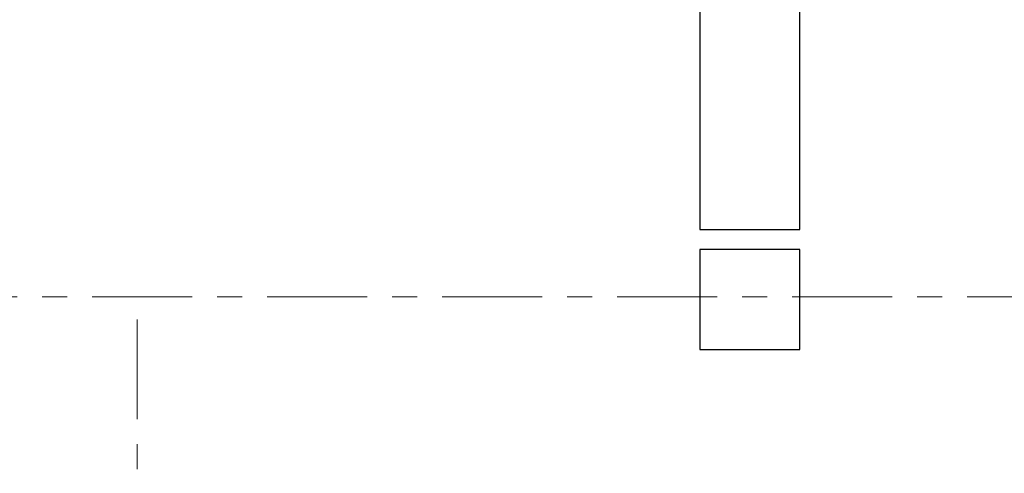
# Model space of a CAD drawing. Header units: metres. Extents: x -38 to 90, y -15 to 21.
# Tile 72 of 127: x 54.48 to 58.42, y 8.29 to 10.11. Entities that reach past the tile are written whole.
import ezdxf

# ---------------------------------------------------------------- set-up
doc = ezdxf.new("R2010")
doc.units = ezdxf.units.M
doc.linetypes.add('______11', pattern=[0.5, 0.4, -0.05, 0, -0.05])
doc.linetypes.add('______5', pattern=[1.1, 0.8, -0.1, 0.1, -0.1])
doc.layers.add('XR$2$Осевая линия (1)', color=7, linetype='______5', lineweight=13)
doc.layers.add('XR$3$Перекрытие (1)', color=7, linetype='Continuous', lineweight=35)

msp = doc.modelspace()

# ---------------------------------------------------------------- linework, layer by layer
at = {"layer": 'XR$2$Осевая линия (1)', "color": 253, "linetype": '______11', "lineweight": 13, "true_color": 0xa0a0a0, "transparency": 33554687}
for p, q in [((-2.63, 9), (62.6, 9)), ((54.95, -3.39), (54.95, 8.98))]:
    msp.add_line(p, q, dxfattribs=at)
at = {"layer": 'XR$3$Перекрытие (1)', "color": 7, "linetype": 'Continuous', "lineweight": 25, "transparency": 33554687}
for p, q in [((57.2005, 10.5002), (57.2005, 9.2702)), ((57.6005, 9.2702), (57.6005, 10.5002)), ((57.2005, 9.2702), (57.6005, 9.2702)), ((57.6005, 9.1893), (57.2005, 9.1892)), ((57.2005, 9.1892), (57.2005, 8.7892)), ((57.6005, 8.7893), (57.6005, 9.1893)), ((57.2005, 8.7892), (57.6005, 8.7893))]:
    msp.add_line(p, q, dxfattribs=at)

doc.saveas('drawing.dxf')
